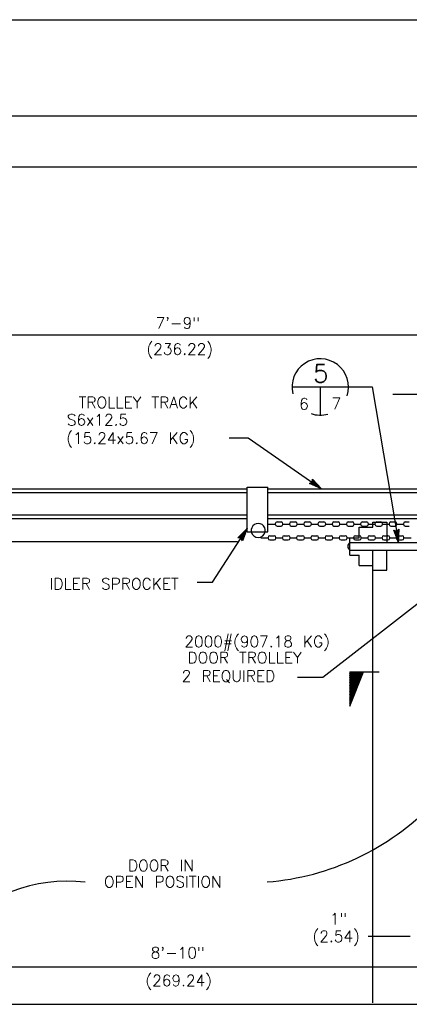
# Model space of a CAD drawing. Extents: x -23 to 2859, y -15 to 3983.
# Tile 6 of 50: x -15.53 to -11.2, y 4.47 to 15.41. Entities that reach past the tile are written whole.
import ezdxf
from ezdxf.enums import TextEntityAlignment as Align

# ---------------------------------------------------------------- set-up
doc = ezdxf.new("R2010")
doc.units = 0
doc.header["$LTSCALE"] = 25.4
doc.header["$MEASUREMENT"] = 0
doc.linetypes.add('HIDDEN2', pattern=[0.1875, 0.125, -0.0625])
doc.layers.add('PAN_RS', color=7, linetype='CONTINUOUS')
doc.layers.add('PAN_TS', color=7, linetype='CONTINUOUS')
doc.styles.add('TXT_SHX', font='txt.shx')

# ---------------------------------------------------------------- blocks, each defined once
blk = doc.blocks.new('LT3')
at = {"layer": 'PAN_TS', "color": 24, "linetype": 'CONTINUOUS'}
for p, q in [((0, 0), (-0.0015, 0.00032)), ((-0.00135, 0), (-0.0015, 0.00032)), ((0, 0), (-0.0015, -0.00032)), ((-0.0015, -0.00032), (-0.00135, 0)), ((-0.00039, 0), (-0.00136, 0.00021)), ((-0.00128, 0), (-0.00136, 0.00021)), ((-0.00039, 0), (-0.00136, -0.00021)), ((-0.00136, -0.00021), (-0.00128, 0)), ((-0.00076, 0), (-0.00122, 0.0001)), ((-0.00119, 0), (-0.00122, 0.0001)), ((-0.00076, 0), (-0.00122, -0.0001)), ((-0.00122, -0.0001), (-0.00119, 0))]:
    blk.add_line(p, q, dxfattribs=at)

msp = doc.modelspace()

# ---------------------------------------------------------------- linework, layer by layer
at = {"layer": 'PAN_RS', "color": 7, "linetype": 'CONTINUOUS'}
for p, q in [((-12.505, 11.327), (-11.881, 11.327)), ((-12.193, 11.327), (-12.193, 11.015)), ((-11.864, 8.161), (-11.864, 7.782)), ((-11.864, 7.782), (-11.714, 8.161)), ((-11.864, 7.813), (-11.726, 8.161)), ((-11.864, 7.846), (-11.739, 8.161)), ((-11.864, 7.869), (-11.748, 8.161)), ((-11.864, 7.905), (-11.762, 8.161)), ((-11.864, 7.939), (-11.776, 8.161)), ((-11.864, 7.98), (-11.792, 8.161)), ((-11.864, 8.007), (-11.803, 8.161)), ((-11.864, 8.039), (-11.815, 8.161)), ((-11.864, 8.068), (-11.827, 8.161)), ((-11.864, 8.097), (-11.838, 8.161)), ((-11.864, 8.117), (-11.846, 8.161)), ((-11.864, 8.144), (-11.857, 8.161)), ((-11.864, 8.161), (-11.54, 8.161))]:
    msp.add_line(p, q, dxfattribs=at)
for start, end in [(341.9698, 193.8121), (251.0405, 285.7467)]:
    msp.add_arc((-12.193, 11.327), 0.313, start, end, dxfattribs=at)
at = {"layer": 'PAN_TS', "color": 7, "linetype": 'CONTINUOUS'}
for p, q in [((-22.754, 15.407), (19.246, 15.407)), ((-21.879, 14.339), (18.371, 14.339)), ((-20.601, 13.774), (17.641, 13.774)), ((-10.995, 11.901), (-16.072, 11.901)), ((-11.897, 11.327), (-11.617, 11.327)), ((-11.617, 11.327), (-11.323, 9.6)), ((-11.386, 11.248), (-10.995, 11.248)), ((-13.204, 10.763), (-12.993, 10.763)), ((-12.993, 10.763), (-12.177, 10.197)), ((-15.987, 10.197), (-13.005, 10.197)), ((-13.004, 9.719), (-13.004, 10.215)), ((-13.004, 10.215), (-12.773, 10.215)), ((-12.773, 9.719), (-12.773, 10.215)), ((-12.772, 10.197), (-11.065, 10.197)), ((-15.987, 10.155), (-13.005, 10.155)), ((-12.772, 10.155), (-11.065, 10.155)), ((-16.671, 9.908), (-13.005, 9.908)), ((-16.671, 9.866), (-13.003, 9.866)), ((-12.775, 9.866), (-10.063, 9.866)), ((-12.773, 9.908), (-10.063, 9.908)), ((-13.39, 9.157), (-13.004, 9.756)), ((-12.771, 9.801), (-12.685, 9.801)), ((-12.692, 9.801), (-12.692, 9.807)), ((-12.672, 9.827), (-12.626, 9.827)), ((-12.672, 9.781), (-12.626, 9.781)), ((-12.613, 9.804), (-12.527, 9.804)), ((-12.606, 9.801), (-12.606, 9.807)), ((-12.534, 9.801), (-12.534, 9.807)), ((-12.514, 9.827), (-12.468, 9.827)), ((-12.514, 9.781), (-12.468, 9.781)), ((-12.455, 9.804), (-12.369, 9.804)), ((-12.448, 9.801), (-12.448, 9.807)), ((-12.376, 9.801), (-12.376, 9.807)), ((-12.356, 9.827), (-12.31, 9.827)), ((-12.356, 9.781), (-12.31, 9.781)), ((-12.297, 9.804), (-12.211, 9.804)), ((-12.29, 9.801), (-12.29, 9.807)), ((-12.218, 9.801), (-12.218, 9.807)), ((-12.198, 9.827), (-12.152, 9.827)), ((-12.198, 9.781), (-12.152, 9.781)), ((-12.163, 8.103), (-10.063, 9.739)), ((-12.139, 9.804), (-12.053, 9.804)), ((-12.132, 9.801), (-12.132, 9.807)), ((-12.06, 9.801), (-12.06, 9.807)), ((-12.04, 9.827), (-11.994, 9.827)), ((-12.04, 9.781), (-11.994, 9.781)), ((-11.981, 9.804), (-11.895, 9.804)), ((-11.974, 9.801), (-11.974, 9.807)), ((-11.902, 9.801), (-11.902, 9.807)), ((-11.882, 9.827), (-11.836, 9.827)), ((-11.882, 9.781), (-11.836, 9.781)), ((-11.823, 9.804), (-11.737, 9.804)), ((-11.816, 9.801), (-11.816, 9.807)), ((-11.759, 9.77), (-11.61, 9.77)), ((-11.759, 9.652), (-11.759, 9.77)), ((-11.744, 9.801), (-11.744, 9.807)), ((-11.724, 9.827), (-11.678, 9.827)), ((-11.724, 9.781), (-11.678, 9.781)), ((-11.665, 9.804), (-11.579, 9.804)), ((-11.658, 9.801), (-11.658, 9.807)), ((-11.61, 9.825), (-11.455, 9.825)), ((-11.61, 9.77), (-11.61, 9.825)), ((-11.586, 9.801), (-11.586, 9.807)), ((-11.566, 9.827), (-11.52, 9.827)), ((-11.566, 9.781), (-11.52, 9.781)), ((-11.507, 9.804), (-11.421, 9.804)), ((-11.5, 9.801), (-11.5, 9.807)), ((-11.455, 9.825), (-11.455, 9.6)), ((-11.428, 9.801), (-11.428, 9.807)), ((-11.408, 9.827), (-11.362, 9.827)), ((-11.408, 9.781), (-11.362, 9.781)), ((-11.349, 9.804), (-11.263, 9.804)), ((-11.342, 9.801), (-11.342, 9.807)), ((-11.27, 9.801), (-11.27, 9.807)), ((-11.25, 9.827), (-11.204, 9.827)), ((-11.25, 9.781), (-11.204, 9.781)), ((-13.004, 9.719), (-12.773, 9.719)), ((-12.852, 9.652), (-12.766, 9.652)), ((-12.771, 9.648), (-12.771, 9.654)), ((-12.751, 9.674), (-12.705, 9.674)), ((-12.751, 9.628), (-12.705, 9.628)), ((-12.692, 9.651), (-12.606, 9.651)), ((-12.685, 9.648), (-12.685, 9.654)), ((-12.613, 9.648), (-12.613, 9.654)), ((-12.593, 9.674), (-12.547, 9.674)), ((-12.593, 9.628), (-12.547, 9.628)), ((-12.534, 9.651), (-12.448, 9.651)), ((-12.527, 9.648), (-12.527, 9.654)), ((-12.455, 9.648), (-12.455, 9.654)), ((-12.435, 9.674), (-12.389, 9.674)), ((-12.435, 9.628), (-12.389, 9.628)), ((-12.376, 9.651), (-12.29, 9.651)), ((-12.369, 9.648), (-12.369, 9.654)), ((-12.297, 9.648), (-12.297, 9.654)), ((-12.277, 9.674), (-12.231, 9.674)), ((-12.277, 9.628), (-12.231, 9.628)), ((-12.218, 9.651), (-12.132, 9.651)), ((-12.211, 9.648), (-12.211, 9.654)), ((-12.139, 9.648), (-12.139, 9.654)), ((-12.119, 9.674), (-12.073, 9.674)), ((-12.119, 9.628), (-12.073, 9.628)), ((-12.06, 9.651), (-11.974, 9.651)), ((-12.053, 9.648), (-12.053, 9.654)), ((-11.981, 9.648), (-11.981, 9.654)), ((-11.961, 9.674), (-11.915, 9.674)), ((-11.961, 9.628), (-11.915, 9.628)), ((-11.902, 9.651), (-11.816, 9.651)), ((-11.895, 9.648), (-11.895, 9.654)), ((-11.863, 9.652), (-11.759, 9.652)), ((-11.863, 9.46), (-11.863, 9.652)), ((-11.823, 9.648), (-11.823, 9.654)), ((-11.803, 9.674), (-11.757, 9.674)), ((-11.803, 9.628), (-11.757, 9.628)), ((-11.744, 9.651), (-11.658, 9.651)), ((-11.737, 9.648), (-11.737, 9.654)), ((-11.665, 9.648), (-11.665, 9.654)), ((-11.645, 9.674), (-11.599, 9.674)), ((-11.645, 9.628), (-11.599, 9.628)), ((-11.586, 9.651), (-11.5, 9.651)), ((-11.579, 9.648), (-11.579, 9.654)), ((-11.507, 9.648), (-11.507, 9.654)), ((-11.487, 9.674), (-11.441, 9.674)), ((-11.487, 9.628), (-11.441, 9.628)), ((-11.428, 9.651), (-11.342, 9.651)), ((-11.421, 9.648), (-11.421, 9.654)), ((-11.349, 9.648), (-11.349, 9.654)), ((-11.329, 9.674), (-11.283, 9.674)), ((-11.329, 9.628), (-11.283, 9.628)), ((-11.27, 9.651), (-11.184, 9.651)), ((-11.263, 9.648), (-11.263, 9.654)), ((-11.863, 9.6), (-5.845, 9.6)), ((-11.863, 9.515), (-10.899, 9.515)), ((-11.863, 9.46), (-11.759, 9.46)), ((-11.759, 9.342), (-11.759, 9.46)), ((-11.61, 4.487), (-11.61, 9.512)), ((-11.455, 9.293), (-11.455, 9.515)), ((-11.759, 9.342), (-11.61, 9.342)), ((-11.61, 9.293), (-11.455, 9.293)), ((-13.558, 9.157), (-13.39, 9.157)), ((-12.445, 8.103), (-12.163, 8.103)), ((-11.659, 5.227), (-11.195, 5.227)), ((-10.947, 4.881), (-16.285, 4.881)), ((-17.122, 4.469), (-3.214, 4.469))]:
    msp.add_line(p, q, dxfattribs=at)
at = {"layer": 'PAN_TS', "color": 7, "linetype": 'HIDDEN2'}
msp.add_line((-16.285, 9.612), (-11.898, 9.612), dxfattribs=at)
at = {"layer": 'PAN_TS', "color": 7, "linetype": 'CONTINUOUS'}
for centre, radius, start, end in [((-12.881, 9.733), 0.078, 349.5625, 190.3048), ((-12.672, 9.807), 0.02, 90, 180), ((-12.672, 9.801), 0.02, 180, 270), ((-12.626, 9.807), 0.02, 0, 90), ((-12.626, 9.801), 0.02, 270, 360), ((-12.514, 9.807), 0.02, 90, 180), ((-12.514, 9.801), 0.02, 180, 270), ((-12.468, 9.807), 0.02, 0, 90), ((-12.468, 9.801), 0.02, 270, 360), ((-12.356, 9.807), 0.02, 90, 180), ((-12.356, 9.801), 0.02, 180, 270), ((-12.31, 9.807), 0.02, 0, 90), ((-12.31, 9.801), 0.02, 270, 360), ((-12.198, 9.807), 0.02, 90, 180), ((-12.198, 9.801), 0.02, 180, 270), ((-12.152, 9.807), 0.02, 0, 90), ((-12.152, 9.801), 0.02, 270, 360), ((-12.04, 9.807), 0.02, 90, 180), ((-12.04, 9.801), 0.02, 180, 270), ((-11.994, 9.807), 0.02, 0, 90), ((-11.994, 9.801), 0.02, 270, 360), ((-11.882, 9.807), 0.02, 90, 180), ((-11.882, 9.801), 0.02, 180, 270), ((-11.836, 9.807), 0.02, 0, 90), ((-11.836, 9.801), 0.02, 270, 360), ((-11.724, 9.807), 0.02, 90, 180), ((-11.724, 9.801), 0.02, 180, 270), ((-11.678, 9.807), 0.02, 0, 90), ((-11.678, 9.801), 0.02, 270, 360), ((-11.566, 9.807), 0.02, 90, 180), ((-11.566, 9.801), 0.02, 180, 270), ((-11.52, 9.807), 0.02, 0, 90), ((-11.52, 9.801), 0.02, 270, 360), ((-11.408, 9.807), 0.02, 90, 180), ((-11.408, 9.801), 0.02, 180, 270), ((-11.362, 9.807), 0.02, 0, 90), ((-11.362, 9.801), 0.02, 270, 360), ((-11.25, 9.807), 0.02, 90, 180), ((-11.25, 9.801), 0.02, 180, 270), ((-12.881, 9.733), 0.078, 190.3048, 349.5625), ((-12.751, 9.654), 0.02, 90, 180), ((-12.751, 9.648), 0.02, 180, 270), ((-12.705, 9.654), 0.02, 0, 90), ((-12.705, 9.648), 0.02, 270, 360), ((-12.593, 9.654), 0.02, 90, 180), ((-12.593, 9.648), 0.02, 180, 270), ((-12.547, 9.654), 0.02, 0, 90), ((-12.547, 9.648), 0.02, 270, 360), ((-12.435, 9.654), 0.02, 90, 180), ((-12.435, 9.648), 0.02, 180, 270), ((-12.389, 9.654), 0.02, 0, 90), ((-12.389, 9.648), 0.02, 270, 360), ((-12.277, 9.654), 0.02, 90, 180), ((-12.277, 9.648), 0.02, 180, 270), ((-12.231, 9.654), 0.02, 0, 90), ((-12.231, 9.648), 0.02, 270, 360), ((-12.119, 9.654), 0.02, 90, 180), ((-12.119, 9.648), 0.02, 180, 270), ((-12.073, 9.654), 0.02, 0, 90), ((-12.073, 9.648), 0.02, 270, 360), ((-11.961, 9.654), 0.02, 90, 180), ((-11.961, 9.648), 0.02, 180, 270), ((-11.915, 9.654), 0.02, 0, 90), ((-11.915, 9.648), 0.02, 270, 360), ((-11.803, 9.654), 0.02, 90, 180), ((-11.803, 9.648), 0.02, 180, 270), ((-11.757, 9.654), 0.02, 0, 90), ((-11.757, 9.648), 0.02, 270, 360), ((-11.645, 9.654), 0.02, 90, 180), ((-11.645, 9.648), 0.02, 180, 270), ((-11.599, 9.654), 0.02, 0, 90), ((-11.599, 9.648), 0.02, 270, 360), ((-11.487, 9.654), 0.02, 90, 180), ((-11.487, 9.648), 0.02, 180, 270), ((-11.441, 9.654), 0.02, 0, 90), ((-11.441, 9.648), 0.02, 270, 360), ((-11.329, 9.654), 0.02, 90, 180), ((-11.329, 9.648), 0.02, 180, 270), ((-11.283, 9.654), 0.02, 0, 90), ((-11.283, 9.648), 0.02, 270, 360), ((-11.836, 9.557), 0.0505, 122.7397, 237.2603), ((-13.017, 8.711), 2.893, 274.6693, 315.7457), ((-15.003, 4.139), 1.697, 83.1843, 139.1079)]:
    msp.add_arc(centre, radius, start, end, dxfattribs=at)

# ---------------------------------------------------------------- block references
at = {"layer": 'PAN_TS', "linetype": 'CONTINUOUS'}
for p, xscale, yscale, zscale, rotation in [((-12.177, 10.197), 95.99995290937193, 95.99995290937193, 95.99995290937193, 325.2537681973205), ((-13.004, 9.756), 96.000199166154, 96.000199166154, 96.000199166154, 57.80767782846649), ((-11.323, 9.6), 96.00035211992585, 96.00035211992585, 96.00035211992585, 279.6613257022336)]:
    msp.add_blockref('LT3', p, dxfattribs=dict(at, xscale=xscale, yscale=yscale, zscale=zscale, rotation=rotation))

# ---------------------------------------------------------------- texts
at = {"layer": 'PAN_RS', "color": 7, "linetype": 'CONTINUOUS', "style": 'TXT_SHX'}
for s, height, p in [('5', 0.2, (-12.187, 11.378)), ('6', 0.125, (-12.373, 11.076)), ('7', 0.125, (-12.014, 11.08))]:
    msp.add_text(s, height=height, dxfattribs=at).set_placement(p, align=Align.CENTER)
at = {"layer": 'PAN_TS', "color": 7, "linetype": 'CONTINUOUS', "style": 'TXT_SHX'}
for s, p in [('7\'-9"', (-13.774, 11.975)), ('(236.22)', (-13.752, 11.685)), ('TROLLEY TRACK', (-14.21, 11.091)), ('S6x12.5', (-14.665, 10.899)), ('(15.24x5.67 KG)', (-14.294, 10.695)), ('IDLER SPROCKET', (-14.48, 9.078)), ('2000#(907.18 KG)', (-12.893, 8.436)), ('DOOR TROLLEY', (-13.032, 8.257)), ('2 REQUIRED', (-13.211, 8.053)), ('DOOR IN', (-13.96, 5.947)), ('OPEN POSITION', (-13.94, 5.768)), ('1"', (-11.99, 5.357)), ('(2.54)', (-12.016, 5.161)), ('8\'-10"', (-13.775, 4.978)), ('(269.24)', (-13.764, 4.67))]:
    msp.add_text(s, height=0.125, dxfattribs=at).set_placement(p, align=Align.CENTER)

doc.saveas('drawing.dxf')
